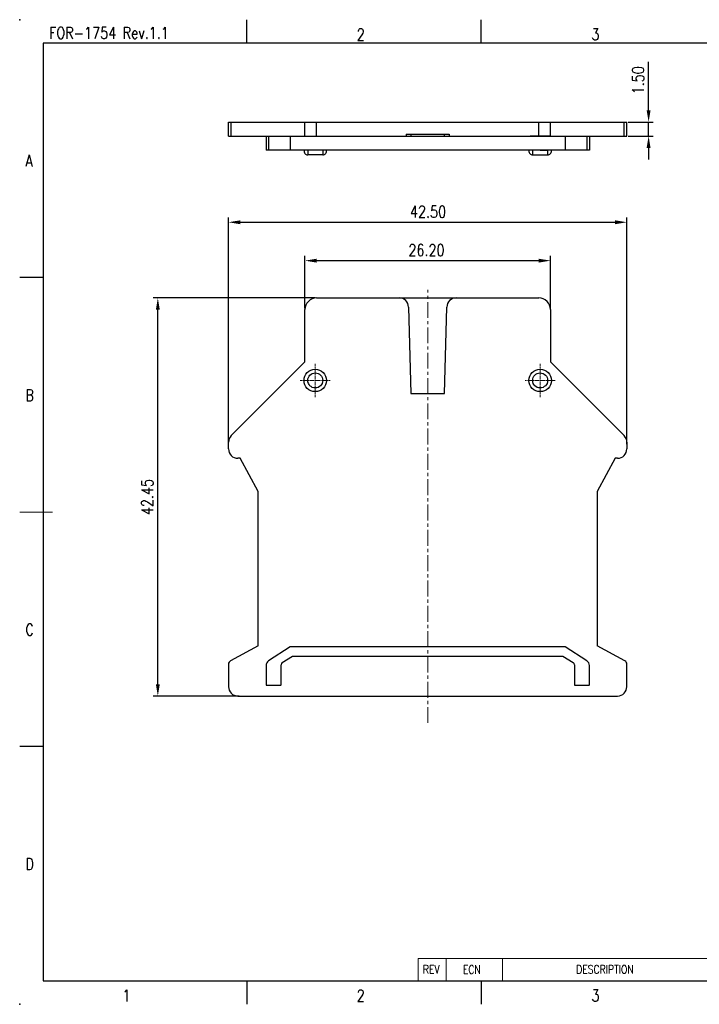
# Model space of a CAD drawing. Header units: inches. Extents: x 5201 to 5498, y 1821 to 2031.
# Tile 1 of 5: x 5201 to 5347, y 1821 to 2031. Entities that reach past the tile are written whole.
import ezdxf
from ezdxf.enums import TextEntityAlignment as Align

# ---------------------------------------------------------------- set-up
doc = ezdxf.new("R2010")
doc.units = ezdxf.units.IN
doc.header["$MEASUREMENT"] = 0
doc.linetypes.add('CENTER', pattern=[0.6, 0.375, -0.075, 0.075, -0.075])
doc.layers.get('0').update_dxf_attribs({"lineweight": 30})
doc.layers.get('Defpoints').update_dxf_attribs({"lineweight": 13})
for name, color, linetype, lineweight in [('A3', 7, 'Continuous', 25), ('尺寸线', 3, 'Continuous', 13), ('轮廓线', 7, 'Continuous', 30)]:
    doc.layers.add(name, color=color, linetype=linetype, lineweight=lineweight)
doc.layers.add('TEXT', color=200, linetype='Continuous')
doc.layers.add('尺寸层', color=3, linetype='Continuous')
doc.styles.add('Romans-高1.8', font='romans.shx', dxfattribs={"width": 0.8, "height": 1.8})
doc.styles.add('romans-高2.5', font='romans.shx', dxfattribs={"width": 0.8, "height": 2.5})
doc.styles.add('romans-高3.5', font='romans.shx', dxfattribs={"width": 0.8, "height": 3.5})
doc.styles.add('宋体-高2.5', font='txt', dxfattribs={"width": 0.8, "height": 2.5})
doc.dimstyles.new('A4_0.5-Rev.1.1', dxfattribs={"dimtxt": 2.5, "dimasz": 2.5, "dimexe": 1, "dimexo": 0.3, "dimgap": 1, "dimtad": 1, "dimlfac": 0.5, "dimzin": 1, "dimdsep": 46, "dimtxsty": 'romans-高2.5', "dimcen": 1, "dimclrd": 256, "dimclre": 256, "dimclrt": 256, "dimadec": 1, "dimazin": 0, "dimtfac": 1, "dimtmove": 0, "dimatfit": 3, "dimfxl": 1, "dimtolj": 1, "dimtzin": 0, "dimlwd": -1, "dimlwe": -1, "dimarcsym": 0})

# ---------------------------------------------------------------- blocks, each defined once
blk = doc.blocks.new('FOR-1754 Rev.1.1-A4客户图')
at = {"layer": 'TEXT'}
for p, q in [((-243.5, 200), (-243.5, 205)), ((-193.5, 200), (-193.5, 205)), ((-287, 150), (-292, 150)), ((-287, 50), (-292, 50)), ((-243.5, 0), (-243.5, -5)), ((-193.5, 0), (-193.5, -5))]:
    blk.add_line(p, q, dxfattribs=at)
at = {"layer": '尺寸线'}
for p, q in [((-285, 100), (-292, 100)), ((-207, 4.8), (-120, 4.8)), ((-207, 4.8), (-207, 0)), ((-201, 4.8), (-201, 0)), ((-189, 4.8), (-189, 0))]:
    blk.add_line(p, q, dxfattribs=at)
at = {"layer": '轮廓线'}
for p, q in [((-287, 200), (-287, 0)), ((-287, 0), (-74.67, 0))]:
    blk.add_line(p, q, dxfattribs=at)
blk.add_lwpolyline([(-74.67, 0), (0, 0), (0, 200), (-287, 200)], dxfattribs=at)
for p in [(-292, 205), (-292, -5)]:
    blk.add_point(p, dxfattribs=at)
at = {"layer": 'TEXT', "width": 0.8}
for s, height, style, p in [('FOR-1754 Rev.1.1', 2.5, 'romans-高2.5', (-285.71, 200.93)), ('2', 2.5, 'romans-高2.5', (-220.07, 200.59)), ('3', 2.5, 'romans-高2.5', (-169.99, 200.63)), ('A', 2.5, 'romans-高2.5', (-290.78, 173.66)), ('B', 2.5, 'romans-高2.5', (-290.78, 123.66)), ('C', 2.5, 'romans-高2.5', (-290.78, 73.66)), ('D', 2.5, 'romans-高2.5', (-290.78, 23.66)), ('REV', 1.8, 'Romans-高1.8', (-205.97, 1.55)), ('ECN', 1.8, 'Romans-高1.8', (-197.43, 1.52)), ('DESCRIPTION', 1.8, 'Romans-高1.8', (-173.25, 1.55)), ('1', 2.5, 'romans-高2.5', (-270.07, -4.41)), ('2', 2.5, 'romans-高2.5', (-220.07, -4.41)), ('3', 2.5, 'romans-高2.5', (-169.99, -4.37))]:
    blk.add_text(s, height=height, dxfattribs=dict(at, style=style)).set_placement(p)
at = {"layer": '尺寸线', "width": 0.8}
for tag, height, style, p in [('/', 2.5, 'romans-高2.5', (-94.89, 30.44)), ('/', 2.5, 'romans-高2.5', (-96.71, 25.38)), ('/', 2.5, 'romans-高2.5', (-102.11, 20.6)), ('15EDGKNM-3.81-XXP-1Y-1000A(H)', 3.5, 'romans-高3.5', (-40.89, 11.73)), ('CENGMZ_2018.10.18', 2.5, 'romans-高2.5', (-97.54, 6.17)), ('15EDGKNM-3.5-C04', 2.5, 'romans-高2.5', (-47.36, 6.2)), ('T0-1', 2.5, 'romans-高2.5', (-5.69, 6.17)), ('CUSTOMER_DRAWING', 2.5, 'romans-高2.5', (-56.48, 1.21)), ('2:1', 2.5, 'romans-高2.5', (-23.28, 1.2)), ('1/1', 2.5, 'romans-高2.5', (-5.77, 1.37))]:
    blk.add_attdef(tag, text='', height=height, dxfattribs=dict(at, style=style)).set_placement(p, align=Align.CENTER)
at = {"layer": '尺寸线', "style": '宋体-高2.5', "width": 0.8}
blk.add_attdef('/', text='', height=2.5, dxfattribs=at).set_placement((-55.64, 31.97), align=Align.MIDDLE_LEFT)
blk = doc.blocks.new('*D67')
at = {"layer": 'Defpoints', "color": 0}
for p in [(5331.05, 2008.7), (5335.69, 2008.7), (5331.05, 2005.7)]:
    blk.add_point(p, dxfattribs=at)
at = {"layer": '尺寸层'}
for p, q in [((5335.69, 2011.2), (5335.69, 2021.51)), ((5331.35, 2008.7), (5336.69, 2008.7)), ((5335.69, 2005.7), (5335.69, 2008.7)), ((5331.35, 2005.7), (5336.69, 2005.7)), ((5335.69, 2003.2), (5335.69, 2000.7))]:
    blk.add_line(p, q, dxfattribs=at)
for points in [[(5335.27, 2011.2), (5336.1, 2011.2), (5335.69, 2008.7)], [(5335.27, 2003.2), (5336.1, 2003.2), (5335.69, 2005.7)]]:
    blk.add_solid(points, dxfattribs=at)
at = {"layer": '尺寸层', "insert": (5333.44, 2017.61), "char_height": 2.5, "attachment_point": 5, "rotation": 90, "style": 'romans-高2.5'}
blk.add_mtext('\\A1;1.50', dxfattribs=at)
blk = doc.blocks.new('*D68')
at = {"layer": 'Defpoints', "color": 0}
for p in [(5331.05, 1987.33), (5246.05, 1939.7), (5331.05, 1939.7)]:
    blk.add_point(p, dxfattribs=at)
at = {"layer": '尺寸层'}
for p, q in [((5246.05, 1940), (5246.05, 1988.33)), ((5248.55, 1987.33), (5328.55, 1987.33)), ((5331.05, 1940), (5331.05, 1988.33))]:
    blk.add_line(p, q, dxfattribs=at)
for points in [[(5248.55, 1987.74), (5248.55, 1986.91), (5246.05, 1987.33)], [(5328.55, 1987.74), (5328.55, 1986.91), (5331.05, 1987.33)]]:
    blk.add_solid(points, dxfattribs=at)
at = {"layer": '尺寸层', "insert": (5288.62, 1989.58), "char_height": 2.5, "attachment_point": 5, "style": 'romans-高2.5'}
blk.add_mtext('\\A1;42.50', dxfattribs=at)
blk = doc.blocks.new('*D69')
at = {"layer": 'Defpoints', "color": 0}
for p in [(5314.75, 1979.14), (5262.35, 1968.69), (5314.75, 1968.69)]:
    blk.add_point(p, dxfattribs=at)
at = {"layer": '尺寸层'}
for p, q in [((5262.35, 1968.99), (5262.35, 1980.14)), ((5264.85, 1979.14), (5312.25, 1979.14)), ((5314.75, 1968.99), (5314.75, 1980.14))]:
    blk.add_line(p, q, dxfattribs=at)
for points in [[(5264.85, 1979.55), (5264.85, 1978.72), (5262.35, 1979.14)], [(5312.25, 1979.55), (5312.25, 1978.72), (5314.75, 1979.14)]]:
    blk.add_solid(points, dxfattribs=at)
at = {"layer": '尺寸层', "insert": (5288.29, 1981.39), "char_height": 2.5, "attachment_point": 5, "style": 'romans-高2.5'}
blk.add_mtext('\\A1;26.20', dxfattribs=at)
blk = doc.blocks.new('*D70')
at = {"layer": 'Defpoints', "color": 0}
for p in [(5230.96, 1971.19), (5264.85, 1971.19), (5248.61, 1886.28)]:
    blk.add_point(p, dxfattribs=at)
at = {"layer": '尺寸层'}
for p, q in [((5264.55, 1971.19), (5229.96, 1971.19)), ((5230.96, 1888.78), (5230.96, 1968.69)), ((5248.31, 1886.28), (5229.96, 1886.28))]:
    blk.add_line(p, q, dxfattribs=at)
for points in [[(5230.54, 1968.69), (5231.38, 1968.69), (5230.96, 1971.19)], [(5230.54, 1888.78), (5231.38, 1888.78), (5230.96, 1886.28)]]:
    blk.add_solid(points, dxfattribs=at)
at = {"layer": '尺寸层', "insert": (5228.71, 1928.73), "char_height": 2.5, "attachment_point": 5, "rotation": 90, "style": 'romans-高2.5'}
blk.add_mtext('\\A1;42.45', dxfattribs=at)

msp = doc.modelspace()

# ---------------------------------------------------------------- linework, layer by layer
at = {"color": 7, "linetype": 'Continuous'}
for p, q in [((5246.045, 2008.702), (5331.045, 2008.702)), ((5246.045, 2005.702), (5246.045, 2008.702)), ((5246.631, 2005.702), (5246.631, 2008.702)), ((5262.345, 2005.702), (5262.345, 2008.702)), ((5264.845, 2005.702), (5264.845, 2008.702)), ((5312.245, 2005.702), (5312.245, 2008.702)), ((5314.745, 2005.702), (5314.745, 2008.702)), ((5330.459, 2005.702), (5330.459, 2008.702)), ((5331.045, 2005.702), (5331.045, 2008.702)), ((5246.045, 2005.702), (5331.045, 2005.702)), ((5254.045, 2005.702), (5254.045, 2002.702)), ((5254.591, 2005.702), (5254.591, 2002.702)), ((5259.212, 2005.702), (5259.212, 2002.702)), ((5283.945, 2006.102), (5293.145, 2006.102)), ((5283.945, 2006.102), (5283.945, 2005.702)), ((5284.945, 2006.102), (5284.945, 2005.702)), ((5292.145, 2005.702), (5292.145, 2006.102)), ((5293.145, 2006.102), (5293.145, 2005.702)), ((5317.878, 2005.702), (5317.878, 2002.702)), ((5322.499, 2005.702), (5322.499, 2002.702)), ((5323.045, 2005.702), (5323.045, 2002.702)), ((5323.045, 2002.702), (5254.045, 2002.702)), ((5266.139, 2001.702), (5262.951, 2001.702)), ((5310.164, 2002.702), (5310.154, 2002.564)), ((5310.951, 2001.702), (5314.139, 2001.702)), ((5314.937, 2002.564), (5314.926, 2002.702)), ((5264.845, 1971.188), (5312.245, 1971.188)), ((5262.345, 1957.538), (5262.345, 1968.688)), ((5284.462, 1969.24), (5284.945, 1950.788)), ((5292.145, 1950.788), (5292.628, 1969.24)), ((5314.745, 1968.688), (5314.745, 1957.538)), ((5246.631, 1941.824), (5262.345, 1957.538)), ((5314.745, 1957.538), (5330.459, 1941.824)), ((5284.945, 1950.788), (5292.145, 1950.788)), ((5246.045, 1938.988), (5246.045, 1940.41)), ((5331.045, 1940.41), (5331.045, 1938.988)), ((5248.545, 1936.988), (5248.045, 1936.988)), ((5252.345, 1929.888), (5248.545, 1936.988)), ((5328.545, 1936.988), (5324.745, 1929.888)), ((5329.045, 1936.988), (5328.545, 1936.988)), ((5252.345, 1896.988), (5252.345, 1929.888)), ((5324.745, 1929.888), (5324.745, 1896.988)), ((5252.345, 1896.988), (5246.463, 1893.795)), ((5259.212, 1896.788), (5254.591, 1893.786)), ((5317.878, 1896.788), (5259.212, 1896.788)), ((5322.499, 1893.786), (5317.878, 1896.788)), ((5330.627, 1893.795), (5324.745, 1896.988)), ((5257.526, 1893.44), (5259.674, 1894.788)), ((5259.674, 1894.788), (5317.416, 1894.788)), ((5317.416, 1894.788), (5319.564, 1893.44)), ((5246.045, 1893.092), (5246.045, 1888.278)), ((5254.045, 1892.78), (5254.045, 1888.686)), ((5257.245, 1888.686), (5257.245, 1892.932)), ((5319.845, 1892.932), (5319.845, 1888.686)), ((5323.045, 1888.686), (5323.045, 1892.78)), ((5331.045, 1888.278), (5331.045, 1893.092)), ((5254.145, 1888.586), (5257.145, 1888.586)), ((5319.945, 1888.586), (5322.945, 1888.586)), ((5248.045, 1886.278), (5329.045, 1886.278))]:
    msp.add_line(p, q, dxfattribs=at)
for p, q in [((5262.945, 2002.702), (5262.945, 2001.702)), ((5266.145, 2002.702), (5266.145, 2001.702)), ((5312.545, 2002.702), (5310.945, 2002.702)), ((5310.945, 2002.702), (5310.945, 2001.702)), ((5312.545, 2002.702), (5314.145, 2002.702)), ((5314.145, 2002.702), (5314.145, 2001.702))]:
    msp.add_line(p, q)
at = {"color": 1, "linetype": 'CENTER', "lineweight": 13}
for p, q in [((5264.545, 1950.051), (5264.545, 1957.125)), ((5312.545, 1950.051), (5312.545, 1957.125)), ((5267.73, 1953.588), (5261.361, 1953.588)), ((5315.73, 1953.588), (5309.361, 1953.588))]:
    msp.add_line(p, q, dxfattribs=at)
at = {"color": 7, "linetype": 'Continuous'}
for centre, radius in [((5264.545, 1953.588), 2.39), ((5264.545, 1953.588), 1.594), ((5312.545, 1953.588), 2.39), ((5312.545, 1953.588), 1.594)]:
    msp.add_circle(centre, radius, dxfattribs=at)
for centre, radius, start, end in [((5262.951, 2002.502), 0.8, 165.52249, 270), ((5266.139, 2002.502), 0.8, 270, 14.47751), ((5310.951, 2002.502), 0.8, 175.60116, 270), ((5314.139, 2002.502), 0.8, 270, 4.39884), ((5264.845, 1968.688), 2.5, 90, 180), ((5282.463, 1969.188), 2, 1.5, 90), ((5294.628, 1969.188), 2, 90, 178.5), ((5312.245, 1968.688), 2.5, 0, 90), ((5248.045, 1940.41), 2, 135, 180), ((5329.045, 1940.41), 2, 0, 45), ((5248.045, 1938.988), 2, 180, 270), ((5329.045, 1938.988), 2, 270, 0), ((5246.845, 1893.092), 0.8, 118.5, 180), ((5255.245, 1892.78), 1.2, 123.01216, 180), ((5257.845, 1892.932), 0.6, 122.11347, 180), ((5319.245, 1892.932), 0.6, 0, 57.88653), ((5321.845, 1892.78), 1.2, 0, 56.98784), ((5330.245, 1893.092), 0.8, 0, 61.5), ((5248.045, 1888.278), 2, 180, 270), ((5254.145, 1888.686), 0.1, 180, 270), ((5257.145, 1888.686), 0.1, 270, 0), ((5319.945, 1888.686), 0.1, 180, 270), ((5322.945, 1888.686), 0.1, 270, 0), ((5329.045, 1888.278), 2, 270, 0)]:
    msp.add_arc(centre, radius, start, end, dxfattribs=at)
at = {"layer": 'A3', "ltscale": 0.5}
msp.add_line((5314.695, 2005.702), (5310.395, 2005.702), dxfattribs=at)
at = {"layer": 'A3', "color": 1, "linetype": 'CENTER', "lineweight": 13, "ltscale": 9}
msp.add_line((5288.545, 1880.531), (5288.545, 1972.888), dxfattribs=at)
at = {"layer": '尺寸线'}
msp.add_line((5292.479, 1830.326), (5304.479, 1830.326), dxfattribs=at)

# ---------------------------------------------------------------- block references
msp.add_blockref('FOR-1754 Rev.1.1-A4客户图', (5493.479, 1825.531))

# ---------------------------------------------------------------- dimensions: what is measured, and where the dimension line sits
at = {"layer": '尺寸层'}
dim = msp.add_linear_dim(base=(5335.686, 2008.702), p1=(5331.045, 2005.702), p2=(5331.045, 2008.702), angle=90, dimstyle='A4_0.5-Rev.1.1', dxfattribs=at)
dim.commit()
dim.dimension.update_dxf_attribs({"geometry": '*D67', "text_midpoint": (5335.686, 2017.607), "dimtype": 160})
for base, p1, p2, picture, middle in [((5331.045, 1987.328), (5246.045, 1939.699), (5331.045, 1939.699), '*D68', (5288.621, 1987.328)), ((5314.745, 1979.136), (5262.345, 1968.688), (5314.745, 1968.688), '*D69', (5288.288, 1979.136))]:
    dim = msp.add_linear_dim(base=base, p1=p1, p2=p2, dimstyle='A4_0.5-Rev.1.1', dxfattribs=at)
    dim.commit()
    dim.dimension.update_dxf_attribs({"geometry": picture, "text_midpoint": middle, "dimtype": 160})
dim = msp.add_linear_dim(base=(5230.9586, 1971.1881), p1=(5248.6065, 1886.2782), p2=(5264.8451, 1971.1881), angle=90, dimstyle='A4_0.5-Rev.1.1', dxfattribs=at)
dim.commit()
dim.dimension.update_dxf_attribs({"geometry": '*D70', "text_midpoint": (5228.7086, 1928.7332)})

doc.saveas('drawing.dxf')
